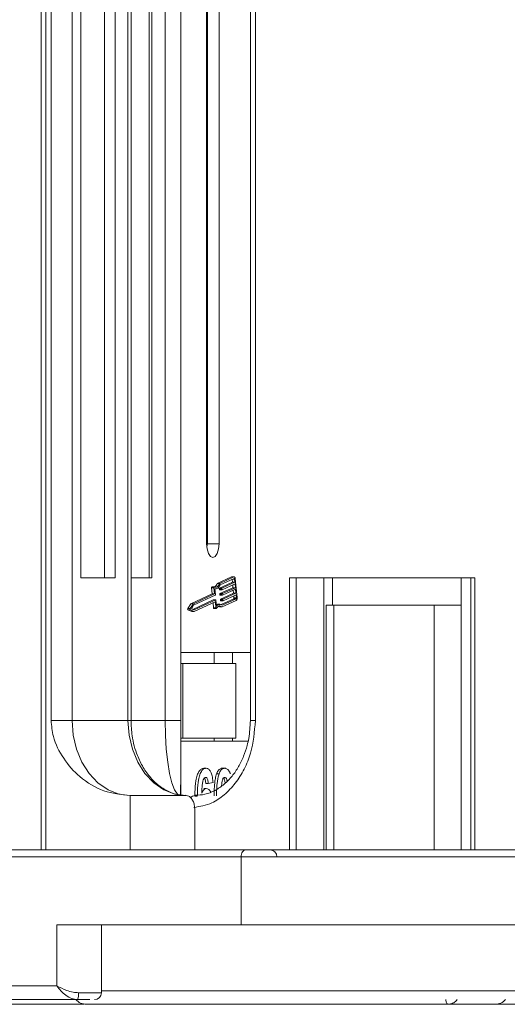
# Model space of a CAD drawing. Header units: millimetres. Extents: x 207 to 1682, y 260 to 1293.
# Tile 4 of 84: x 742 to 778, y 493 to 566. Entities that reach past the tile are written whole.
import ezdxf

# ---------------------------------------------------------------- set-up
doc = ezdxf.new("R2010")
doc.units = ezdxf.units.MM

msp = doc.modelspace()

# ---------------------------------------------------------------- linework, layer by layer
at = {"color": 7, "linetype": 'Continuous', "lineweight": 15}
for p, q in [((743.952, 567.316), (743.952, 504.816)), ((744.305, 504.816), (744.305, 567.316)), ((744.676, 567.316), (744.676, 514.316)), ((746.226, 514.316), (746.226, 567.316)), ((746.857, 567.316), (746.857, 524.816)), ((748.604, 524.816), (748.604, 567.316)), ((749.38, 524.816), (749.38, 567.316)), ((750.326, 567.316), (750.326, 514.316)), ((750.55, 514.316), (750.55, 567.316)), ((751.872, 524.816), (751.872, 567.316)), ((752.076, 524.816), (752.076, 567.316)), ((753.055, 567.316), (753.055, 514.316)), ((754.213, 514.316), (754.213, 567.316)), ((754.215, 567.316), (754.215, 508.871)), ((756.101, 567.316), (756.101, 527.316)), ((756.157, 527.316), (756.157, 567.316)), ((757.018, 527.316), (757.018, 567.316)), ((759.314, 567.316), (759.314, 514.316)), ((759.683, 514.316), (759.683, 567.316)), ((757.018, 527.316), (756.157, 527.316)), ((746.857, 524.816), (749.38, 524.816)), ((750.55, 524.816), (752.076, 524.816)), ((757.934, 524.882), (756.889, 524.401)), ((758.112, 524.882), (757.066, 524.401)), ((758.123, 524.767), (757.094, 524.294)), ((757.934, 524.882), (758.112, 524.882)), ((758.128, 524.886), (757.95, 524.886)), ((758.155, 524.722), (758.024, 524.722)), ((758.177, 524.492), (758.155, 524.722)), ((758.341, 523.367), (758.207, 524.746)), ((775.807, 524.816), (762.185, 524.816)), ((762.185, 524.816), (762.185, 504.816)), ((762.674, 504.816), (762.674, 524.816)), ((764.708, 524.816), (764.708, 504.816)), ((765.339, 522.816), (765.339, 524.816)), ((774.797, 504.816), (774.797, 524.816)), ((775.498, 524.816), (775.498, 504.816)), ((775.807, 504.816), (775.807, 524.816)), ((756.466, 524.07), (756.509, 523.626)), ((756.466, 524.07), (756.643, 524.07)), ((756.67, 524.141), (756.492, 524.141)), ((756.643, 524.07), (756.687, 523.626)), ((756.705, 524.008), (756.748, 523.564)), ((756.706, 523.998), (756.77, 523.998)), ((756.889, 524.401), (757.066, 524.401)), ((757.034, 524.017), (757.039, 523.96)), ((757.034, 524.017), (757.211, 524.017)), ((757.999, 524.492), (757.044, 524.052)), ((757.044, 524.052), (757.222, 524.052)), ((758.038, 524.09), (757.083, 523.65)), ((757.217, 523.96), (757.211, 524.017)), ((757.222, 524.052), (758.177, 524.492)), ((758.188, 524.377), (757.233, 523.937)), ((757.261, 523.65), (758.216, 524.09)), ((757.979, 524.701), (757.999, 524.492)), ((757.999, 524.492), (758.177, 524.492)), ((758.018, 524.299), (758.038, 524.09)), ((758.038, 524.09), (758.216, 524.09)), ((758.216, 524.09), (758.188, 524.377)), ((756.509, 523.626), (754.95, 522.908)), ((756.687, 523.626), (755.128, 522.908)), ((756.737, 523.529), (755.15, 522.798)), ((756.509, 523.626), (756.687, 523.626)), ((757.217, 523.96), (757.039, 523.96)), ((757.052, 523.937), (757.23, 523.937)), ((757.073, 523.615), (757.078, 523.558)), ((757.073, 523.615), (757.25, 523.615)), ((757.078, 523.558), (757.256, 523.558)), ((757.083, 523.65), (757.261, 523.65)), ((757.091, 523.535), (757.269, 523.535)), ((758.077, 523.688), (757.122, 523.248)), ((758.09, 523.274), (757.166, 522.848)), ((757.239, 522.8), (758.267, 523.274)), ((757.256, 523.558), (757.25, 523.615)), ((758.227, 523.975), (757.272, 523.535)), ((757.3, 523.248), (758.255, 523.688)), ((758.266, 523.573), (757.311, 523.133)), ((758.057, 523.897), (758.077, 523.688)), ((758.077, 523.688), (758.255, 523.688)), ((758.267, 523.274), (758.09, 523.274)), ((758.096, 523.495), (758.11, 523.343)), ((758.11, 523.343), (758.288, 523.343)), ((758.255, 523.688), (758.227, 523.975)), ((758.288, 523.343), (758.266, 523.573)), ((754.95, 522.908), (754.72, 522.557)), ((754.897, 522.557), (754.72, 522.557)), ((755.128, 522.908), (754.897, 522.557)), ((754.95, 522.908), (755.128, 522.908)), ((755.15, 522.798), (754.98, 522.54)), ((754.98, 522.54), (755.183, 522.453)), ((756.593, 523.184), (755.091, 522.492)), ((755.183, 522.453), (756.771, 523.184)), ((755.183, 522.333), (756.729, 523.045)), ((756.572, 522.973), (756.608, 522.607)), ((756.593, 523.184), (756.771, 523.184)), ((756.773, 523.185), (756.596, 523.185)), ((756.785, 522.607), (756.608, 522.607)), ((756.634, 522.56), (756.812, 522.56)), ((756.68, 523.022), (756.745, 523.022)), ((756.745, 523.022), (756.785, 522.607)), ((756.787, 523.162), (756.83, 522.717)), ((757.071, 522.869), (756.894, 522.869)), ((757.056, 522.677), (757.233, 522.677)), ((757.111, 523.213), (757.117, 523.156)), ((757.111, 523.213), (757.289, 523.213)), ((757.117, 523.156), (757.295, 523.156)), ((757.122, 523.248), (757.3, 523.248)), ((757.13, 523.132), (757.308, 523.132)), ((757.233, 522.677), (758.279, 523.159)), ((757.295, 523.156), (757.289, 523.213)), ((764.882, 522.816), (764.882, 504.816)), ((765.436, 522.816), (764.882, 522.816)), ((765.436, 504.816), (765.436, 522.816)), ((765.436, 522.816), (772.808, 522.816)), ((772.808, 522.816), (772.808, 504.816)), ((774.797, 522.816), (772.808, 522.816)), ((754.73, 522.451), (755.006, 522.333)), ((754.73, 522.451), (754.908, 522.451)), ((754.908, 522.451), (755.183, 522.333)), ((755.006, 522.333), (755.183, 522.333)), ((759.314, 519.316), (754.215, 519.316)), ((756.646, 518.516), (756.646, 519.316)), ((758.007, 518.516), (758.007, 519.316)), ((754.215, 518.516), (754.344, 518.516)), ((754.344, 518.516), (754.344, 513.016)), ((754.344, 518.516), (758.242, 518.516)), ((758.242, 513.016), (758.242, 518.516)), ((744.676, 514.316), (746.226, 514.316)), ((746.226, 514.316), (750.326, 514.316)), ((750.326, 514.316), (750.55, 514.316)), ((750.55, 514.316), (753.055, 514.316)), ((753.055, 514.316), (754.213, 514.316)), ((759.314, 514.316), (759.683, 514.316)), ((754.344, 513.016), (754.215, 513.016)), ((754.215, 512.816), (759.154, 512.816)), ((754.344, 513.016), (758.242, 513.016)), ((756.646, 513.016), (756.646, 512.816)), ((758.007, 512.816), (758.007, 513.016)), ((756.069, 510.816), (755.891, 510.816)), ((757.013, 510.409), (756.835, 510.409)), ((757.431, 510.816), (757.253, 510.816)), ((756.22, 509.687), (756.042, 509.687)), ((756.573, 509.772), (756.22, 509.687)), ((750.495, 508.816), (750.495, 504.816)), ((750.495, 508.816), (754.594, 508.816)), ((756.078, 509.328), (755.9, 509.328)), ((755.242, 508.762), (755.42, 508.762)), ((755.225, 504.816), (755.225, 507.816)), ((758.953, 504.816), (720.483, 504.816)), ((720.168, 504.316), (758.638, 504.316)), ((758.638, 504.316), (758.638, 499.316)), ((758.638, 504.316), (795.194, 504.316)), ((745.112, 499.316), (745.112, 494.816)), ((758.638, 499.316), (745.112, 499.316)), ((748.374, 494.316), (748.374, 499.316)), ((758.638, 499.316), (779.765, 499.316)), ((745.112, 494.816), (706.643, 494.816)), ((746.69, 494.316), (748.374, 494.316)), ((748.374, 494.466), (779.531, 494.466)), ((707.273, 493.816), (746.611, 493.816)), ((747.09, 493.466), (733.605, 493.466)), ((745.809, 493.466), (745.812, 493.466)), ((773.84, 493.466), (773.837, 493.466)), ((777.285, 493.466), (777.298, 493.466))]:
    msp.add_line(p, q, dxfattribs=at)
at = {"color": 7, "linetype": 'Continuous', "lineweight": 15, "flags": 128}
for points in [[(756.101, 527.316), (756.136, 526.933), (756.235, 526.608), (756.384, 526.392), (756.559, 526.316), (756.735, 526.392), (756.884, 526.608), (756.983, 526.933), (757.018, 527.316)], [(757.95, 524.886), (757.95, 524.886), (757.934, 524.882)], [(758.112, 524.882), (758.127, 524.886), (758.143, 524.883), (758.158, 524.873), (758.172, 524.858), (758.185, 524.836), (758.195, 524.81), (758.202, 524.779), (758.207, 524.746)], [(758.155, 524.722), (758.153, 524.733), (758.15, 524.743), (758.147, 524.752), (758.143, 524.759), (758.138, 524.764), (758.133, 524.768), (758.128, 524.769), (758.123, 524.767)], [(756.492, 524.141), (756.492, 524.141), (756.485, 524.139), (756.479, 524.133), (756.473, 524.124), (756.469, 524.113), (756.466, 524.099), (756.465, 524.085), (756.466, 524.07)], [(756.643, 524.07), (756.643, 524.085), (756.644, 524.099), (756.647, 524.113), (756.651, 524.124), (756.656, 524.133), (756.663, 524.139), (756.669, 524.141), (756.676, 524.139)], [(756.676, 524.139), (756.729, 524.12), (756.782, 524.115), (756.836, 524.127), (756.888, 524.153), (756.938, 524.195), (756.985, 524.251), (757.028, 524.32), (757.066, 524.401)], [(757.094, 524.294), (757.055, 524.216), (757.011, 524.148), (756.964, 524.093), (756.915, 524.049), (756.864, 524.019), (756.811, 524.002), (756.758, 523.998), (756.705, 524.008)], [(757.039, 523.96), (757.04, 523.954), (757.041, 523.949), (757.043, 523.945), (757.045, 523.941), (757.047, 523.939), (757.05, 523.937), (757.052, 523.937)], [(757.078, 523.558), (757.079, 523.552), (757.08, 523.547), (757.082, 523.543), (757.084, 523.539), (757.086, 523.537), (757.089, 523.535), (757.091, 523.535)], [(757.233, 523.937), (757.23, 523.937), (757.228, 523.937), (757.225, 523.939), (757.223, 523.941), (757.221, 523.945), (757.219, 523.949), (757.218, 523.954), (757.217, 523.96)], [(757.272, 523.535), (757.269, 523.535), (757.267, 523.535), (757.264, 523.537), (757.262, 523.539), (757.26, 523.543), (757.258, 523.547), (757.257, 523.552), (757.256, 523.558)], [(756.596, 523.185), (756.596, 523.185), (756.593, 523.184)], [(756.608, 522.607), (756.61, 522.593), (756.614, 522.58), (756.619, 522.571), (756.625, 522.564), (756.631, 522.56), (756.634, 522.56)], [(756.729, 523.045), (756.732, 523.046), (756.734, 523.045), (756.737, 523.044), (756.739, 523.041), (756.741, 523.037), (756.743, 523.033), (756.744, 523.028), (756.745, 523.022)], [(756.771, 523.184), (756.773, 523.185), (756.776, 523.184), (756.778, 523.183), (756.781, 523.18), (756.783, 523.177), (756.784, 523.172), (756.786, 523.167), (756.787, 523.162)], [(756.828, 522.572), (756.822, 522.565), (756.816, 522.561), (756.809, 522.56), (756.802, 522.564), (756.796, 522.571), (756.791, 522.58), (756.787, 522.593), (756.785, 522.607)], [(756.894, 522.869), (756.852, 522.865), (756.816, 522.855)], [(756.828, 522.572), (756.873, 522.637), (756.921, 522.688), (756.972, 522.724), (757.024, 522.746), (757.078, 522.752), (757.131, 522.742), (757.183, 522.717), (757.233, 522.677)], [(756.983, 522.73), (757.005, 522.717), (757.056, 522.677)], [(757.117, 523.156), (757.118, 523.15), (757.119, 523.145), (757.121, 523.141), (757.123, 523.137), (757.125, 523.134), (757.128, 523.133), (757.13, 523.132)], [(757.311, 523.133), (757.308, 523.132), (757.305, 523.133), (757.303, 523.134), (757.301, 523.137), (757.299, 523.141), (757.297, 523.145), (757.296, 523.15), (757.295, 523.156)], [(750.495, 508.816), (749.662, 508.921), (748.861, 509.234), (748.123, 509.743), (747.476, 510.427), (746.946, 511.26), (746.551, 512.211), (746.308, 513.243), (746.226, 514.316)], [(750.326, 514.316), (750.408, 513.243), (750.651, 512.211), (751.045, 511.26), (751.576, 510.427), (752.223, 509.743), (752.961, 509.234), (753.761, 508.921), (754.594, 508.816)], [(753.055, 514.316), (753.077, 513.243), (753.141, 512.211), (753.245, 511.26), (753.384, 510.427), (753.555, 509.743), (753.749, 509.234), (753.96, 508.921), (754.18, 508.816)], [(758.638, 504.316), (758.644, 504.413), (758.662, 504.507), (758.691, 504.593), (758.73, 504.669), (758.778, 504.731), (758.832, 504.778), (758.891, 504.806), (758.953, 504.816)], [(773.677, 493.816), (773.68, 493.747), (773.689, 493.682), (773.704, 493.621), (773.724, 493.568), (773.748, 493.525), (773.776, 493.492), (773.806, 493.472), (773.837, 493.466)], [(773.679, 493.816), (773.682, 493.747), (773.691, 493.682), (773.706, 493.621), (773.726, 493.568), (773.751, 493.525), (773.778, 493.492), (773.809, 493.472), (773.84, 493.466)]]:
    msp.add_lwpolyline(points, dxfattribs=at)
at = {"color": 7, "linetype": 'Continuous', "lineweight": 15}
for centre, radius, start, end in [((755.709, 527.297), 0.448, 333.89769, 2.36402), ((756.431, 524.547), 0.48, 301.38027, 342.33473), ((757.07, 524.026), 0.0372, 134.13938, 192.60398), ((757.248, 524.026), 0.0372, 134.13938, 192.60398), ((756.711, 523.556), 0.0372, 314.13938, 12.60398), ((757.109, 523.623), 0.0372, 134.13938, 192.60398), ((757.287, 523.623), 0.0372, 134.13938, 192.60398), ((758.038, 523.327), 0.0744, 314.13938, 12.60398), ((758.216, 523.327), 0.0744, 314.13938, 12.60398), ((758.123, 523.319), 0.223, 314.13938, 12.60398), ((754.795, 522.511), 0.088, 148.4171, 222.65237), ((754.972, 522.511), 0.088, 148.4171, 222.65237), ((757.066, 522.602), 0.263, 48.76757, 153.96775), ((757.148, 523.221), 0.0372, 134.13938, 192.60398), ((757.325, 523.221), 0.0372, 134.13938, 192.60398), ((760.77, 504.316), 0.5, 0, 90), ((745.839, 494.194), 0.859, 333.88979, 8.15539), ((747.874, 494.316), 0.5, 270, 0), ((747.265, 494.466), 1, 220.5416, 270), ((777.298, 494.466), 1, 270, 319.4584)]:
    msp.add_arc(centre, radius, start, end, dxfattribs=at)
for points, knots in [([(744.676, 514.316), (744.716, 513.925), (744.817, 512.926), (745.568, 511.472), (746.816, 510.059), (748.516, 509.022), (749.837, 508.884), (750.495, 508.816)], [0, 0, 0, 0, 0.125713, 0.321276, 0.524466, 0.763484, 1, 1, 1, 1]), ([(754.559, 508.83), (754.523, 508.826), (754.159, 508.786), (753.519, 508.982), (752.687, 509.426), (751.996, 510.068), (751.431, 510.849), (751.036, 511.663), (750.778, 512.457), (750.593, 513.312), (750.566, 513.944), (750.55, 514.316)], [0, 0, 0, 0, 0.018475, 0.183377, 0.322334, 0.453902, 0.578047, 0.697937, 0.785012, 0.873592, 1, 1, 1, 1]), ([(754.18, 508.816), (754.184, 508.892), (754.192, 509.045), (754.202, 510.235), (754.209, 511.785), (754.213, 513.229), (754.213, 514.021), (754.213, 514.316)], [0, 0, 0, 0, 0.249096, 0.498243, 0.745205, 0.90541, 1, 1, 1, 1]), ([(755.152, 507.942), (755.61, 508.01), (756.409, 508.128), (757.423, 508.85), (758.232, 509.684), (758.883, 510.727), (759.512, 512.24), (759.616, 513.498), (759.683, 514.316)], [0, 0, 0, 0, 0.185558, 0.323597, 0.464565, 0.605534, 0.743573, 1, 1, 1, 1]), ([(759.314, 514.316), (759.293, 513.877), (759.262, 513.26), (759.065, 512.387), (758.833, 511.676), (758.459, 510.908), (757.979, 510.209), (757.393, 509.61), (756.715, 509.153), (755.996, 508.861), (755.505, 508.842), (755.27, 508.833)], [0, 0, 0, 0, 0.148018, 0.208658, 0.308329, 0.410852, 0.520151, 0.63429, 0.754082, 0.882223, 1, 1, 1, 1]), ([(755.891, 510.816), (755.829, 510.806), (755.705, 510.786), (755.536, 510.598), (755.397, 510.3), (755.28, 509.78), (755.246, 509.243), (755.243, 508.86), (755.242, 508.762)], [0, 0, 0, 0, 0.14324, 0.28761, 0.430449, 0.591135, 0.89544, 1, 1, 1, 1]), ([(755.42, 508.762), (755.421, 508.895), (755.425, 509.297), (755.467, 509.852), (755.595, 510.361), (755.754, 510.663), (755.923, 510.801), (756.03, 510.812), (756.069, 510.816)], [0, 0, 0, 0, 0.1423372, 0.4291269, 0.5899433, 0.7512055, 0.9098946, 1, 1, 1, 1]), ([(756.069, 510.816), (756.131, 510.805), (756.244, 510.786), (756.388, 510.602), (756.498, 510.325), (756.551, 510.028), (756.568, 509.829), (756.573, 509.772)], [0, 0, 0, 0, 0.242691, 0.439002, 0.635006, 0.895059, 1, 1, 1, 1]), ([(756.835, 510.409), (756.817, 510.355), (756.781, 510.246), (756.73, 510.011), (756.69, 509.706), (756.666, 509.371), (756.655, 509.066), (756.654, 508.886), (756.654, 508.796)], [0, 0, 0, 0, 0.118605, 0.239529, 0.45773, 0.680896, 0.840214, 1, 1, 1, 1]), ([(756.831, 508.796), (756.832, 508.93), (756.835, 509.233), (756.868, 509.76), (756.933, 510.181), (757.005, 510.387), (757.013, 510.409)], [0, 0, 0, 0, 0.237381, 0.538918, 0.949082, 1, 1, 1, 1]), ([(757.253, 510.816), (757.223, 510.813), (757.161, 510.808), (757.07, 510.766), (756.983, 510.688), (756.916, 510.591), (756.868, 510.493), (756.846, 510.437), (756.835, 510.409)], [0, 0, 0, 0, 0.193601, 0.390515, 0.584816, 0.786672, 0.892788, 1, 1, 1, 1]), ([(757.013, 510.409), (757.033, 510.46), (757.075, 510.561), (757.152, 510.677), (757.238, 510.76), (757.316, 510.798), (757.381, 510.813), (757.414, 510.815), (757.431, 510.816)], [0, 0, 0, 0, 0.193776, 0.3936, 0.587864, 0.788908, 0.894169, 1, 1, 1, 1]), ([(757.431, 510.816), (757.462, 510.813), (757.523, 510.809), (757.614, 510.765), (757.702, 510.687), (757.768, 510.588), (757.817, 510.49), (757.839, 510.433), (757.851, 510.405)], [0, 0, 0, 0, 0.192627, 0.388684, 0.582013, 0.783201, 0.891038, 1, 1, 1, 1]), ([(756.024, 510.149), (755.999, 510.144), (755.949, 510.133), (755.88, 510.033), (755.815, 509.86), (755.765, 509.498), (755.754, 509.198), (755.746, 508.993)], [0, 0, 0, 0, 0.112049, 0.22438, 0.370115, 0.570276, 1, 1, 1, 1]), ([(755.936, 510.1), (755.946, 510.088), (755.974, 510.058), (756.01, 509.958), (756.033, 509.826), (756.039, 509.729), (756.042, 509.687)], [0, 0, 0, 0, 0.153821, 0.401788, 0.748583, 1, 1, 1, 1]), ([(756.22, 509.687), (756.214, 509.765), (756.205, 509.887), (756.164, 510.031), (756.115, 510.112), (756.066, 510.145), (756.035, 510.148), (756.024, 510.149)], [0, 0, 0, 0, 0.33384, 0.5245467, 0.7163724, 0.8918244, 1, 1, 1, 1]), ([(757.202, 509.516), (757.204, 509.549), (757.208, 509.63), (757.218, 509.71), (757.223, 509.756)], [0, 0, 0, 0, 0.410712, 1, 1, 1, 1]), ([(757.223, 509.756), (757.234, 509.825), (757.252, 509.938), (757.301, 510.063), (757.358, 510.13), (757.403, 510.146), (757.428, 510.149), (757.431, 510.149)], [0, 0, 0, 0, 0.334804, 0.542561, 0.750382, 0.970721, 1, 1, 1, 1]), ([(757.342, 510.103), (757.356, 510.088), (757.388, 510.053), (757.434, 509.921), (757.453, 509.799), (757.465, 509.719)], [0, 0, 0, 0, 0.208429, 0.4795973, 1, 1, 1, 1]), ([(757.431, 510.149), (757.457, 510.143), (757.504, 510.133), (757.562, 510.058), (757.598, 509.968), (757.609, 509.899), (757.614, 509.872)], [0, 0, 0, 0, 0.329801, 0.581337, 0.833639, 1, 1, 1, 1]), ([(754.594, 508.816), (754.665, 508.805), (754.807, 508.782), (754.996, 508.61), (755.138, 508.356), (755.214, 508.075), (755.222, 507.889), (755.225, 507.816)], [0, 0, 0, 0, 0.214694, 0.429388, 0.644082, 0.858775, 1, 1, 1, 1]), ([(755.27, 508.816), (755.198, 508.807), (755.076, 508.793), (754.974, 508.689), (754.932, 508.646)], [0, 0, 0, 0, 0.589217, 1, 1, 1, 1]), ([(755.746, 508.993), (755.767, 509.042), (755.811, 509.14), (755.877, 509.231), (755.936, 509.281), (755.981, 509.309), (756.029, 509.325), (756.061, 509.327), (756.078, 509.328)], [0, 0, 0, 0, 0.243654, 0.49576, 0.617892, 0.741503, 0.870025, 1, 1, 1, 1]), ([(756.078, 509.328), (756.14, 509.318), (756.262, 509.297), (756.362, 509.144), (756.41, 509.069)], [0, 0, 0, 0, 0.515421, 1, 1, 1, 1]), ([(795.694, 504.816), (794.782, 504.816), (792.885, 504.816), (789.804, 504.816), (786.533, 504.816), (783.163, 504.816), (779.758, 504.816), (776.377, 504.816), (773.055, 504.816), (769.523, 504.816), (765.868, 504.816), (762.199, 504.816), (760.024, 504.816), (758.953, 504.816)], [0, 0, 0, 0, 0.078828, 0.164007, 0.250986, 0.337978, 0.424956, 0.511948, 0.597114, 0.682294, 0.791236, 0.897212, 1, 1, 1, 1]), ([(745.112, 494.816), (745.341, 494.699), (745.696, 494.519), (746.264, 494.347), (746.557, 494.325), (746.69, 494.316)], [0, 0, 0, 0, 0.4984129, 0.772928, 1, 1, 1, 1]), ([(746.611, 493.816), (746.473, 493.832), (746.18, 493.868), (745.757, 494.118), (745.383, 494.448), (745.203, 494.693), (745.112, 494.816)], [0, 0, 0, 0, 0.23435, 0.498195, 0.748869, 1, 1, 1, 1]), ([(774.504, 493.816), (774.492, 493.798), (774.429, 493.702), (774.282, 493.59), (774.068, 493.486), (773.921, 493.473), (773.84, 493.466)], [0, 0, 0, 0, 0.079527, 0.42373, 0.683042, 1, 1, 1, 1]), ([(747.265, 493.466), (747.311, 493.466), (747.405, 493.466), (748.176, 493.466), (749.342, 493.466), (750.813, 493.466), (752.461, 493.466), (754.401, 493.466), (757.357, 493.466), (760.791, 493.466), (764.568, 493.466), (767.804, 493.466), (771.448, 493.466), (775.437, 493.466), (778.103, 493.466), (779.415, 493.466)], [0, 0, 0, 0, 0.077726, 0.157824, 0.240135, 0.304454, 0.368763, 0.43443, 0.500087, 0.631237, 0.695556, 0.759865, 0.842185, 0.922281, 1, 1, 1, 1])]:
    msp.add_open_spline(points, degree=3, knots=knots, dxfattribs=at)
msp.add_open_spline([(747.538, 493.816), (747.408, 493.816), (747.148, 493.816), (746.79, 493.816), (746.611, 493.816)], degree=3, dxfattribs=at)

doc.saveas('drawing.dxf')
